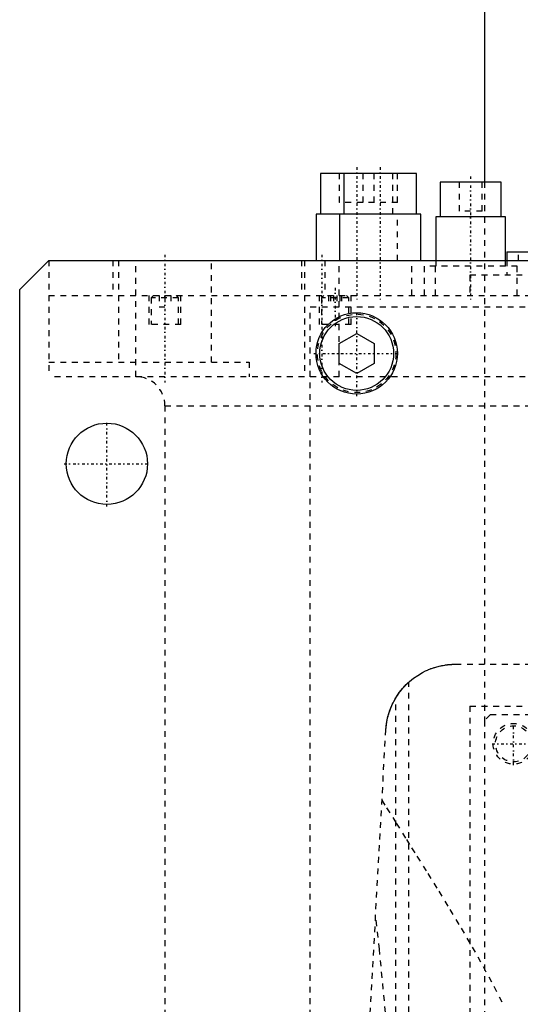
# Model space of a CAD drawing. Extents: x -125 to 125, y -136 to 715.
# Tile 6 of 11: x -125 to -39, y 260 to 429. Entities that reach past the tile are written whole.
import ezdxf

# ---------------------------------------------------------------- set-up
doc = ezdxf.new("R2010")
doc.units = 0
doc.linetypes.add('CENTER', pattern=[1.5, 0.45, -0.5, 0.05, -0.5])
doc.linetypes.add('DASHED', pattern=[2, 1, -1])
for name, color, linetype in [('AM_0', 7, 'CONTINUOUS'), ('AM_3', 7, 'DASHED'), ('AM_7', 7, 'CENTER')]:
    doc.layers.add(name, color=color, linetype=linetype)

msp = doc.modelspace()

# ---------------------------------------------------------------- linework, layer by layer
at = {"layer": 'AM_0', "color": 7, "linetype": 'CONTINUOUS'}
for p, q in [((-45, 435.75), (-45, 401.5)), ((-73.25, 403), (-73.25, 396)), ((-56.71, 403), (-73.25, 403)), ((-69.21, 403), (-69.21, 396)), ((-56.71, 396), (-56.71, 403)), ((-52.63, 401.5), (-52.63, 395.5)), ((-42.13, 401.5), (-52.63, 401.5)), ((-42.13, 395.5), (-42.13, 401.5)), ((-74, 396), (-74, 388)), ((-55.96, 396), (-74, 396)), ((-69.96, 396), (-69.96, 388)), ((-55.96, 388), (-55.96, 396)), ((-53.38, 395.5), (-53.38, 388)), ((-41.38, 395.5), (-53.38, 395.5)), ((-41.38, 388), (-41.38, 395.5)), ((-41.17, 389.5), (-41.17, 388)), ((-41.17, 389.5), (-35.5, 389.5)), ((-125, 383), (-120, 388)), ((-120, 388), (120, 388)), ((-125, 53), (-125, 383)), ((-70, 373.73), (-67, 375.46)), ((-67, 375.46), (-64, 373.73)), ((-70, 370.27), (-70, 373.73)), ((-64, 373.73), (-64, 370.27)), ((-67, 368.54), (-70, 370.27)), ((-64, 370.27), (-67, 368.54))]:
    msp.add_line(p, q, dxfattribs=at)
for centre, radius in [((-67, 372), 7), ((-67, 372), 6.35), ((-110, 353), 7)]:
    msp.add_circle(centre, radius, dxfattribs=at)
at = {"layer": 'AM_3', "color": 6, "linetype": 'DASHED'}
for p, q in [((-70, 403), (-70, 398)), ((-65.96, 403), (-65.96, 398)), ((-64, 398), (-64, 403)), ((-60.75, 396), (-60.75, 403)), ((-59.96, 398), (-59.96, 403)), ((-49.38, 401.5), (-49.38, 396.5)), ((-45.38, 396.5), (-45.38, 401.5)), ((-45, 401.5), (-45, 308.8)), ((-59.96, 398), (-70, 398)), ((-60, 388), (-60, 396)), ((-45.38, 396.5), (-49.38, 396.5)), ((-39.17, 388), (-39.17, 389.5)), ((-120, 388), (-120, 368)), ((-108.97, 388), (-108.97, 382)), ((-108, 388), (-108, 370.5)), ((-105, 368), (-105, 388)), ((-92, 370.5), (-92, 388)), ((-76.5, 388), (-76.5, 382)), ((-76, 388), (-76, 368)), ((-72.46, 388), (-72.46, 382)), ((-70, 368), (-70, 388)), ((-57.5, 382), (-57.5, 388)), ((-55.38, 387), (-55.38, 382)), ((-39.38, 387), (-55.38, 387)), ((-53.46, 382), (-53.46, 388)), ((-53.38, 388), (-53.38, 387)), ((-41.38, 387), (-41.38, 388)), ((-41.17, 388), (-41.17, 385.5)), ((-39.38, 382), (-39.38, 387)), ((-47.5, 385.5), (-47.5, 382)), ((47.5, 385.5), (-47.5, 385.5)), ((-120, 382), (120, 382)), ((-102.75, 382), (-102.75, 377)), ((-101.95, 382), (-102.35, 381.6)), ((-102.35, 381.6), (-102.35, 377)), ((-97.65, 381.6), (-102.35, 381.6)), ((-101, 382), (-101, 380)), ((-100, 382), (-100, 380)), ((-99, 382), (-99, 380)), ((-97.65, 381.6), (-98.05, 382)), ((-97.65, 377), (-97.65, 381.6)), ((-97.25, 377), (-97.25, 382)), ((-73.46, 382), (-73.46, 377)), ((-72.66, 382), (-73.06, 381.6)), ((-73.06, 381.6), (-73.06, 377)), ((-68.36, 381.6), (-73.06, 381.6)), ((-71.83, 382), (-71.83, 380)), ((-71.53, 382), (-71.53, 380)), ((-71.01, 382), (-71.01, 380)), ((-70.41, 382), (-70.41, 380)), ((-69.89, 382), (-69.89, 380)), ((-69.6, 382), (-69.6, 380)), ((-68.36, 381.6), (-68.76, 382)), ((-68.36, 377), (-68.36, 381.6)), ((-67.96, 377), (-67.96, 382)), ((-101, 380), (-99, 380)), ((-75, 68), (-75, 380)), ((-75, 380), (75, 380)), ((-97.25, 377), (-102.75, 377)), ((-67.96, 377), (-73.46, 377)), ((-120, 370.5), (-85.5, 370.5)), ((-85.5, 370.5), (-85.5, 368)), ((120, 368), (-120, 368)), ((-100, 363), (-100, 48)), ((-100, 363), (100, 363)), ((-50, 318.5), (50, 318.5)), ((-58, 116.6), (-58, 315.44)), ((-60.27, 116.6), (-60.27, 312.71)), ((-47.5, 311.3), (47.5, 311.3)), ((-47.5, 311.3), (-47.5, 218.3)), ((-44, 309.8), (-45, 308.8)), ((-45, 308.8), (-45, 221.8)), ((43, 309.8), (-44, 309.8)), ((-72.48, 116.6), (-61.98, 307.16))]:
    msp.add_line(p, q, dxfattribs=at)
for points in [[(-61.98, 307.16, 0), (-61.95, 307.64, 0), (-61.82, 308.58, 0), (-61.62, 309.5, 0), (-61.49, 309.95, 0), (-61.35, 310.4, 0), (-61.02, 311.26, 0), (-60.62, 312.08, 0), (-60.17, 312.87, 0), (-59.67, 313.61, 0), (-59.12, 314.3, 0), (-58.83, 314.63, 0), (-58.52, 314.95, 0), (-57.89, 315.54, 0), (-57.22, 316.09, 0), (-56.49, 316.59, 0), (-55.66, 317.08, 0), (-55.13, 317.35, 0), (-54.97, 317.42, 0), (-54.8, 317.5, 0), (-54.72, 317.53, 0), (-54.64, 317.57, 0), (-54.47, 317.64, 0), (-54.3, 317.7, 0), (-54.21, 317.74, 0), (-54.12, 317.77, 0), (-53.94, 317.83, 0), (-53.76, 317.9, 0), (-53.67, 317.93, 0), (-53.57, 317.96, 0), (-53.38, 318.01, 0), (-53.19, 318.07, 0), (-52.99, 318.12, 0), (-52.79, 318.17, 0), (-52.57, 318.22, 0), (-52.46, 318.24, 0), (-52.35, 318.27, 0), (-52.11, 318.31, 0), (-51.85, 318.36, 0), (-51.7, 318.38, 0), (-51.66, 318.39, 0), (-51.61, 318.39, 0), (-51.59, 318.39, 0), (-51.57, 318.4, 0), (-51.52, 318.4, 0), (-51.48, 318.41, 0), (-51.43, 318.41, 0), (-51.39, 318.42, 0), (-51.34, 318.42, 0), (-51.32, 318.43, 0), (-51.29, 318.43, 0), (-51.25, 318.44, 0), (-51.2, 318.44, 0), (-51.15, 318.44, 0), (-51.11, 318.45, 0), (-51.06, 318.45, 0), (-51.03, 318.46, 0), (-51.01, 318.46, 0), (-50.96, 318.46, 0), (-50.91, 318.47, 0), (-50.89, 318.47, 0), (-50.87, 318.47, 0), (-50.82, 318.47, 0), (-50.77, 318.48, 0), (-50.74, 318.48, 0), (-50.72, 318.48, 0), (-50.67, 318.48, 0), (-50.62, 318.48, 0), (-50.57, 318.49, 0), (-50.52, 318.49, 0), (-50.47, 318.49, 0), (-50.45, 318.49, 0), (-50.42, 318.49, 0), (-50.37, 318.49, 0), (-50.32, 318.5, 0), (-50.27, 318.5, 0), (-50.22, 318.5, 0), (-50.17, 318.5, 0), (-50.15, 318.5, 0), (-50.12, 318.5, 0), (-50.07, 318.5, 0), (-50.02, 318.5, 0), (-50, 318.5, 0)], [(-60.27, 312.71, 0), (-60.18, 312.86, 0), (-59.99, 313.14, 0), (-59.8, 313.42, 0), (-59.71, 313.56, 0), (-59.61, 313.69, 0), (-59.42, 313.93, 0), (-59.24, 314.16, 0), (-59.07, 314.36, 0), (-58.91, 314.54, 0), (-58.76, 314.7, 0), (-58.69, 314.78, 0), (-58.62, 314.85, 0), (-58.49, 314.99, 0), (-58.37, 315.1, 0), (-58.26, 315.2, 0), (-58.18, 315.28, 0), (-58.11, 315.35, 0), (-58.08, 315.37, 0), (-58.05, 315.4, 0), (-58.02, 315.43, 0), (-58, 315.44, 0), (-58, 315.44, 0)], [(-61.98, 307.16, 0), (-61.97, 307.32, 0), (-61.94, 307.65, 0), (-61.91, 307.97, 0), (-61.89, 308.13, 0), (-61.86, 308.3, 0), (-61.81, 308.62, 0), (-61.75, 308.94, 0), (-61.68, 309.26, 0), (-61.6, 309.57, 0), (-61.51, 309.89, 0), (-61.47, 310.04, 0), (-61.42, 310.2, 0), (-61.31, 310.51, 0), (-61.2, 310.81, 0), (-61.08, 311.11, 0), (-60.95, 311.41, 0), (-60.81, 311.71, 0), (-60.74, 311.86, 0), (-60.66, 312, 0), (-60.51, 312.29, 0), (-60.35, 312.57, 0), (-60.27, 312.71, 0)], [(-62.65, 295.09, 0), (-61.85, 293.79, 0), (-60.18, 291.12, 0), (-58.43, 288.34, 0), (-57.54, 286.91, 0), (-56.63, 285.46, 0), (-54.77, 282.49, 0), (-52.87, 279.43, 0), (-50.95, 276.3, 0), (-49.03, 273.09, 0), (-47.11, 269.81, 0), (-46.16, 268.14, 0), (-45.23, 266.46, 0), (-43.39, 263.06, 0), (-41.63, 259.6, 0)], [(-60, 235.17, 0), (-60.6, 242.59, 0), (-61.84, 256.58, 0), (-63.09, 269.45, 0), (-63.73, 275.44, 0)]]:
    msp.add_polyline3d(points, dxfattribs=at)
for centre, radius in [((-67, 372), 6.75), ((-40, 304.8), 3.5), ((-40, 304.8), 3.1)]:
    msp.add_circle(centre, radius, dxfattribs=at)
msp.add_arc((-105, 363), 5, 0, 90, dxfattribs=at)
at = {"layer": 'AM_7', "color": 4, "linetype": 'CENTER'}
for p, q in [((-67, 404.05), (-67, 380.95)), ((-62.96, 404.05), (-62.96, 380.95)), ((-47.38, 402.48), (-47.38, 381.02)), ((-100, 389), (-100, 367)), ((-73, 389), (-73, 367)), ((-70.71, 383.3), (-70.71, 376.7)), ((-67, 364.65), (-67, 379.35)), ((-74.35, 372), (-59.65, 372)), ((-110, 345.65), (-110, 360.35)), ((-117.35, 353), (-102.65, 353)), ((-40, 301.12), (-40, 308.48)), ((-43.68, 304.8), (-36.33, 304.8))]:
    msp.add_line(p, q, dxfattribs=at)

doc.saveas('drawing.dxf')
